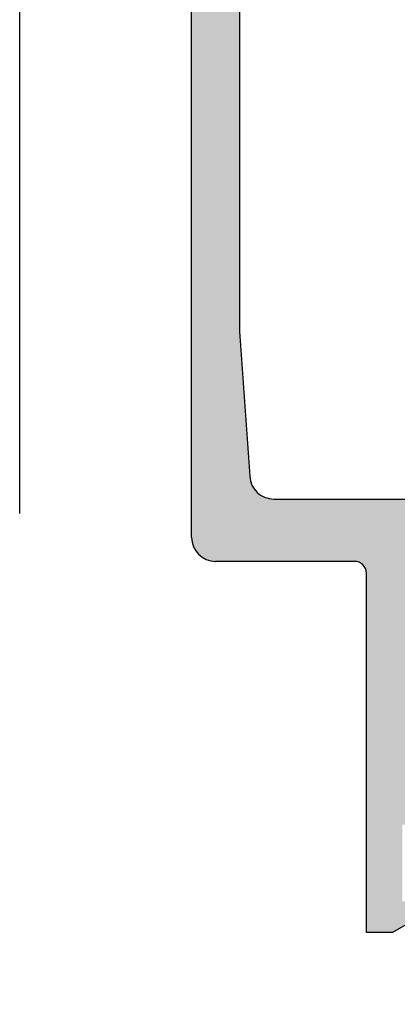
# Model space of a CAD drawing. Header units: millimetres. Extents: x 247761 to 294611, y 172579 to 236863.
# Tile 82 of 256: x 249726 to 249741, y 185268 to 185309. Entities that reach past the tile are written whole.
import ezdxf

# ---------------------------------------------------------------- set-up
doc = ezdxf.new("R2010")
doc.units = ezdxf.units.MM
doc.linetypes.add('ČÁRKOVANÁ', pattern=[19.049999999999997, 12.7, -6.35])
doc.layers.add('FASÁDA DETAILNÍ', color=4, linetype='Continuous')
doc.layers.add('NOVA', color=240, linetype='Continuous')

# ---------------------------------------------------------------- blocks, each defined once
blk = doc.blocks.new('A$C69D17D4D')
at = {"layer": 'FASÁDA DETAILNÍ'}
h = blk.add_hatch(color=256, dxfattribs=at)
edge = h.paths.add_edge_path()
edge.add_arc((-24911.3180359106, 11964.49986385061), 0.5000674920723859, 90.00773245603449, 179.9922675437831, ccw=False)
edge.add_line((-24911.31810339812, 11964.99993133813), (-24907.31810339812, 11964.99993133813))
edge.add_arc((-24907.31817088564, 11964.49986385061), 0.5000674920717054, 360.0077324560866, 449.99226754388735, ccw=False)
edge.add_line((-24906.81810339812, 11964.49993133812), (-24906.81810339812, 11963.19988251))
edge.add_arc((-24907.31814029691, 11963.19991940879), 0.5000369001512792, 270.0042279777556, 359.99577202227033, ccw=False)
edge.add_line((-24907.31810339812, 11962.69988251), (-24907.81810339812, 11962.69988251))
edge.add_line((-24907.81810339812, 11962.69988251), (-24907.81810339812, 11963.69988251))
edge.add_line((-24907.81810339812, 11963.69988251), (-24909.31810339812, 11963.69988251))
edge.add_arc((-24909.31814037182, 11962.69991948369), 0.9999630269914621, 449.9978814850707, 540.0021185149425)
edge.add_line((-24910.31810339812, 11962.69988251), (-24910.31810339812, 11958.69988251))
edge.add_arc((-24909.31802652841, 11958.69995937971), 1.000076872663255, 180.0044039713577, 269.9955960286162)
edge.add_line((-24909.31810339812, 11957.69988251), (-24907.81810339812, 11957.69988251))
edge.add_line((-24907.81810339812, 11957.69988251), (-24907.81810339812, 11958.69988251))
edge.add_line((-24907.81810339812, 11958.69988251), (-24907.31810339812, 11958.69988251))
edge.add_arc((-24907.31804592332, 11958.1999399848), 0.4999425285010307, -0.006586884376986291, 90.0065868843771, ccw=False)
edge.add_line((-24906.81810339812, 11958.19988251), (-24906.81810339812, 11955.39989471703))
edge.add_arc((-24907.31810339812, 11955.39989471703), 0.5000000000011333, 270.0000000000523, 360.0000000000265, ccw=False)
edge.add_line((-24907.31810339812, 11954.89989471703), (-24907.51810339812, 11954.89989471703))
edge.add_arc((-24907.51810339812, 11955.39989471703), 0.5000000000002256, 179.9999999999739, 269.99999999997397, ccw=False)
edge.add_line((-24908.01810339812, 11955.39989471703), (-24908.01810339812, 11955.89989471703))
edge.add_arc((-24908.51813849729, 11955.89985961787), 0.500035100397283, 360.0040217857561, 449.9959782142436)
edge.add_line((-24908.51810339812, 11956.39989471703), (-24909.31810644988, 11956.39989471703))
edge.add_arc((-24909.31808988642, 11955.89987815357), 0.5000165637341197, 90.00189796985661, 179.9981020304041)
edge.add_line((-24909.81810644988, 11955.89989471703), (-24909.81810644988, 11924.59990082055))
edge.add_line((-24909.81810644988, 11924.59990082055), (-24909.38570981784, 11918.5614431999))
edge.add_arc((-24908.38649013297, 11918.59989926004), 0.9999594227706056, 182.2040028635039, 269.9999999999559)
edge.add_line((-24908.38649013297, 11917.59993983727), (-24901.71803792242, 11917.59993983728))
edge.add_arc((-24901.71803792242, 11918.09993983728), 0.5000000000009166, 270.0000000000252, 359.9999999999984)
edge.add_line((-24901.21803792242, 11918.09993983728), (-24901.21803792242, 11918.99993983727))
edge.add_arc((-24900.71803792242, 11918.99993983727), 0.5000000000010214, 90.00000000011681, 180.0000000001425, ccw=False)
edge.add_line((-24900.71803792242, 11919.49993983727), (-24899.31803639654, 11919.49993983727))
edge.add_arc((-24899.05051580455, 11919.57877628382), 0.278895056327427, 196.4198764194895, 271.1645893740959)
edge.add_line((-24899.04484739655, 11919.29993883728), (-24898.59125339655, 11919.29993883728))
edge.add_arc((-24898.58559273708, 11919.57880693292), 0.2789255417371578, 268.8371299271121, 343.5754054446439)
edge.add_line((-24898.31804939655, 11919.49993983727), (-24896.43803839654, 11919.49993983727))
edge.add_arc((-24896.43803839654, 11919.19993983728), 0.3000000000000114, 360.00000000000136, 450, ccw=False)
edge.add_line((-24896.13803839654, 11919.19993983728), (-24896.13803839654, 11918.21996551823))
edge.add_arc((-24896.43803839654, 11918.21996551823), 0.2999999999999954, 270.0000000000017, 360.00000000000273, ccw=False)
edge.add_line((-24896.43803839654, 11917.91996551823), (-24899.19803639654, 11917.91996551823))
edge.add_arc((-24899.19803639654, 11917.79996551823), 0.1200000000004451, 449.9999999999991, 540)
edge.add_line((-24899.31803639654, 11917.79996551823), (-24899.31803639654, 11913.49993983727))
edge.add_arc((-24898.81803639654, 11913.49993983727), 0.5000000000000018, 179.9999999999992, 269.9999999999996)
edge.add_line((-24898.81803639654, 11912.99993983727), (-24898.11803639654, 11912.99993983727))
edge.add_line((-24898.11803639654, 11912.99993983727), (-24895.72521607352, 11914.3814352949))
edge.add_arc((-24895.65615618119, 11914.26182005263), 0.1381197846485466, -1.0322764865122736e-10, 119.9999999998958, ccw=False)
edge.add_line((-24895.51803639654, 11914.26182005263), (-24895.51803639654, 11910.49993983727))
edge.add_arc((-24893.51803639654, 11910.49993983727), 1.999999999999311, 180.0000000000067, 270.0000000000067)
edge.add_line((-24893.51803639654, 11908.49993983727), (-24892.95004101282, 11908.49993983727))
edge.add_arc((-24892.95004101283, 11907.99993983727), 0.5000000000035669, 415.52092823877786, 449.99999999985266, ccw=False)
edge.add_arc((-24895.49751429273, 11904.29044123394), 4.999999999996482, 365.34922800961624, 415.5209282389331, ccw=False)
edge.add_arc((-24890.65616305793, 11904.73805962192), 0.1381197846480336, 240.0000000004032, 367.70243749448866, ccw=False)
edge.add_line((-24890.72522295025, 11904.61844437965), (-24893.11804327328, 11905.99993983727))
edge.add_line((-24893.11804327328, 11905.99993983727), (-24893.81804327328, 11905.99993983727))
edge.add_arc((-24893.81804327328, 11905.49993983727), 0.5, 450, 540)
edge.add_line((-24894.31804327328, 11905.49993983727), (-24894.31804327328, 11901.19991415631))
edge.add_arc((-24894.19804327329, 11901.19991415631), 0.1199999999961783, 180, 269.9999999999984)
edge.add_line((-24894.19804327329, 11901.07991415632), (-24891.43804527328, 11901.07991415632))
edge.add_arc((-24891.43804527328, 11900.77991415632), 0.2999999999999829, 0, 90.00000000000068, ccw=False)
edge.add_line((-24891.13804527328, 11900.77991415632), (-24891.13804527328, 11899.79993983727))
edge.add_arc((-24891.43804527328, 11899.79993983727), 0.300000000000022, 270.00000000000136, 360, ccw=False)
edge.add_line((-24891.43804527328, 11899.49993983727), (-24893.31805627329, 11899.49993983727))
edge.add_arc((-24893.58559961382, 11899.42107274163), 0.2789255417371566, 376.4245945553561, 451.1628700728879)
edge.add_line((-24893.59126027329, 11899.69994083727), (-24894.04485427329, 11899.69994083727))
edge.add_arc((-24894.05052268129, 11899.42110339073), 0.2788950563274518, 448.8354106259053, 523.5801235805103)
edge.add_line((-24894.31804327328, 11899.49993983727), (-24897.3181017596, 11899.49993983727))
edge.add_line((-24897.3181017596, 11899.49993983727), (-24898.01820465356, 11900.20001220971))
edge.add_line((-24898.01820465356, 11900.20001220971), (-24898.01820465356, 11900.80001831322))
edge.add_line((-24898.01820465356, 11900.80001831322), (-24896.41819855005, 11900.80001831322))
edge.add_arc((-24896.41820799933, 11901.30002776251), 0.5000094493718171, 270.0010827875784, 359.9989172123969)
edge.add_line((-24895.91819855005, 11901.30001831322), (-24895.91819855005, 11901.69544639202))
edge.add_arc((-24896.41819855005, 11901.69544639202), 0.5000000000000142, 360.0000000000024, 375.0000000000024)
edge.add_line((-24895.93523563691, 11901.82485591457), (-24896.31944443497, 11903.25874266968))
edge.add_arc((-24897.28537026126, 11902.99992362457), 1.000000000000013, 375.0000000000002, 450.0000000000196)
edge.add_line((-24897.28537026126, 11903.99992362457), (-24903.01819244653, 11903.99992362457))
edge.add_line((-24903.01819244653, 11903.99992362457), (-24903.01819244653, 11900.80001831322))
edge.add_line((-24903.01819244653, 11900.80001831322), (-24902.21820465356, 11900.80001831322))
edge.add_line((-24902.21820465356, 11900.80001831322), (-24902.21820465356, 11900.20001220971))
edge.add_line((-24902.21820465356, 11900.20001220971), (-24903.43063751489, 11899.50003052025))
edge.add_line((-24903.43063751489, 11899.50003052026), (-24904.51819244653, 11899.50003052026))
edge.add_line((-24904.51819244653, 11899.50003052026), (-24904.51819244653, 11914.49993983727))
edge.add_arc((-24905.01819244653, 11914.49993983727), 0.5000000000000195, 359.9999999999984, 450.0000000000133)
edge.add_line((-24905.01819244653, 11914.99993983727), (-24910.81810339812, 11914.99993983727))
edge.add_arc((-24910.81810339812, 11915.99993983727), 1, 180, 270.00000000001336, ccw=False)
edge.add_line((-24911.81810339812, 11915.99993983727), (-24911.81810339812, 11964.49993133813))
edge = h.paths.add_edge_path(flags=16)
edge.add_line((-24902.21820465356, 11905.59992362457), (-24897.81820465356, 11905.59992362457))
edge.add_arc((-24897.81820465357, 11906.09992362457), 0.5000000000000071, 270.0000000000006, 359.9999999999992)
edge.add_line((-24897.31820465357, 11906.09992362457), (-24897.31820465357, 11910.49992362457))
edge.add_arc((-24897.81820465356, 11910.49992362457), 0.4999999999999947, 359.9999999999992, 450.0000000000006)
edge.add_line((-24897.81820465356, 11910.99992362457), (-24902.21820465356, 11910.99992362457))
edge.add_arc((-24902.21820465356, 11910.49992362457), 0.5, 450, 540)
edge.add_line((-24902.71820465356, 11910.49992362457), (-24902.71820465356, 11906.09992362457))
edge.add_arc((-24902.21820465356, 11906.09992362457), 0.4999999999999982, 180, 270.0000000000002)
for p, q in [((-24911.81810339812, 11915.99993983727), (-24911.81810339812, 11964.49993133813)), ((-24909.81810644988, 11955.89989471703), (-24909.81810644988, 11924.59990082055)), ((-24909.81810644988, 11924.59990082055), (-24909.38570981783, 11918.5614431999)), ((-24908.38649013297, 11917.59993983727), (-24901.71803792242, 11917.59993983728)), ((-24905.01819244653, 11914.99993983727), (-24910.81810339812, 11914.99993983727)), ((-24904.51819244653, 11899.50003052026), (-24904.51819244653, 11914.49993983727)), ((-24902.21820465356, 11900.20001220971), (-24903.43063751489, 11899.50003052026)), ((-24903.43063751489, 11899.50003052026), (-24904.51819244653, 11899.50003052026))]:
    blk.add_line(p, q, dxfattribs=at)
at = {"layer": 'FASÁDA DETAILNÍ', "linetype": 'ČÁRKOVANÁ', "ltscale": 5}
blk.add_lwpolyline([(1650.999978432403, 1249.00002156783), (-24919.00002156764, 1249.000021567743), (-24919.00002156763, 24919.00002156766), (1650.999978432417, 24919.00002156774)], close=True, dxfattribs=at)
at = {"layer": 'FASÁDA DETAILNÍ'}
for centre, radius, start, end in [((-24908.38649013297, 11918.59989926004), 0.9999594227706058, 182.2040028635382, 270), ((-24910.81810339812, 11915.99993983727), 0.9999999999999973, 180, 270), ((-24905.01819244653, 11914.49993983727), 0.5000000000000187, 0, 90)]:
    blk.add_arc(centre, radius, start, end, dxfattribs=at)

msp = doc.modelspace()

# ---------------------------------------------------------------- block references
at = {"layer": 'NOVA', "ltscale": 300}
msp.add_blockref('A$C69D17D4D', (274644.5174331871, 173371.2585875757), dxfattribs=at)

doc.saveas('drawing.dxf')
